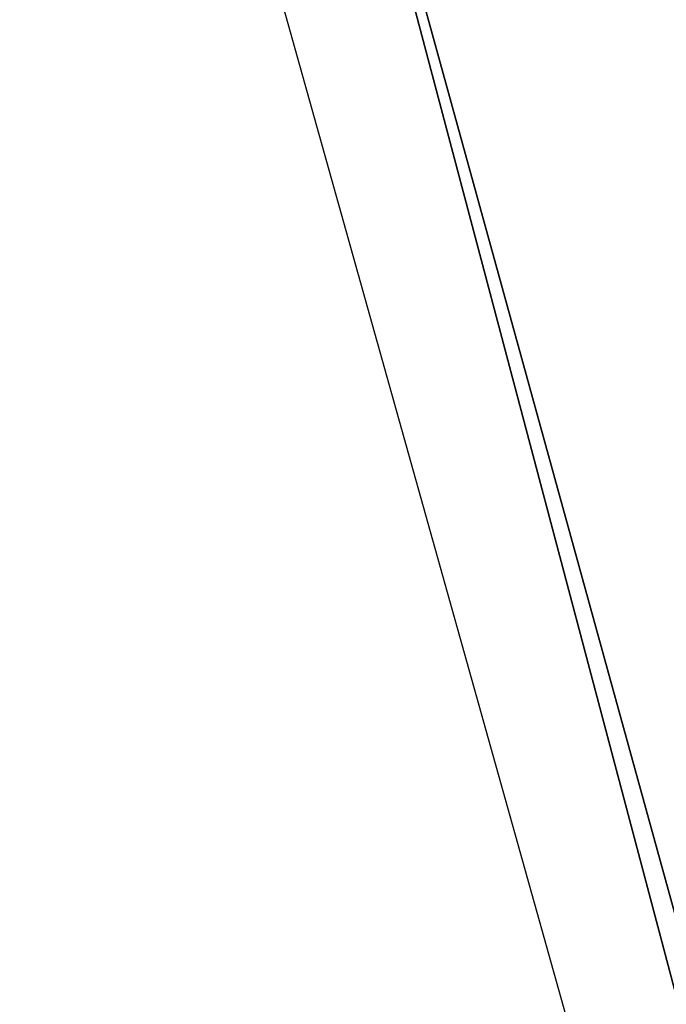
# Model space of a CAD drawing. Header units: millimetres. Extents: x 1 to 201, y 1 to 201.
# Tile 186 of 256: x 33.802 to 34.417, y 85.191 to 86.128. Entities that reach past the tile are written whole.
import ezdxf

# ---------------------------------------------------------------- set-up
doc = ezdxf.new("R2010")
doc.units = ezdxf.units.MM
doc.header["$LTSCALE"] = 25.4
doc.layers.get('0').update_dxf_attribs({"true_color": 0xff5454})

# ---------------------------------------------------------------- blocks, each defined once
blk = doc.blocks.new('MERIDA-LED-9514.STL#1')
at = {"color": 7, "true_color": 0xffffff}
mesh = blk.add_polyface(dxfattribs=at)
corners = [(33.93274, 87.06326, -43), (36.32888, 78.01588, -43.5), (33.80156, 87.036, -43.5)]
mesh.append_faces([[corners[k] for k in face] for face in [(0, 1, 2)]], dxfattribs={"color": 7})
mesh = blk.add_polyface(dxfattribs=at)
corners = [(33.93274, 87.06326, -43), (36.26744, 78.59584, -33), (36.26744, 78.59584, -43)]
mesh.append_faces([[corners[k] for k in face] for face in [(0, 1, 2)]], dxfattribs={"color": 7})
mesh = blk.add_polyface(dxfattribs=at)
corners = [(33.93274, 87.06326, -43), (36.26744, 78.59584, -43), (36.32888, 78.01588, -43.5)]
mesh.append_faces([[corners[k] for k in face] for face in [(0, 1, 2)]], dxfattribs={"color": 7})

msp = doc.modelspace()

# ---------------------------------------------------------------- block references
at = {"color": 0}
msp.add_blockref('MERIDA-LED-9514.STL#1', (0, 0), dxfattribs=at)

doc.saveas('drawing.dxf')
